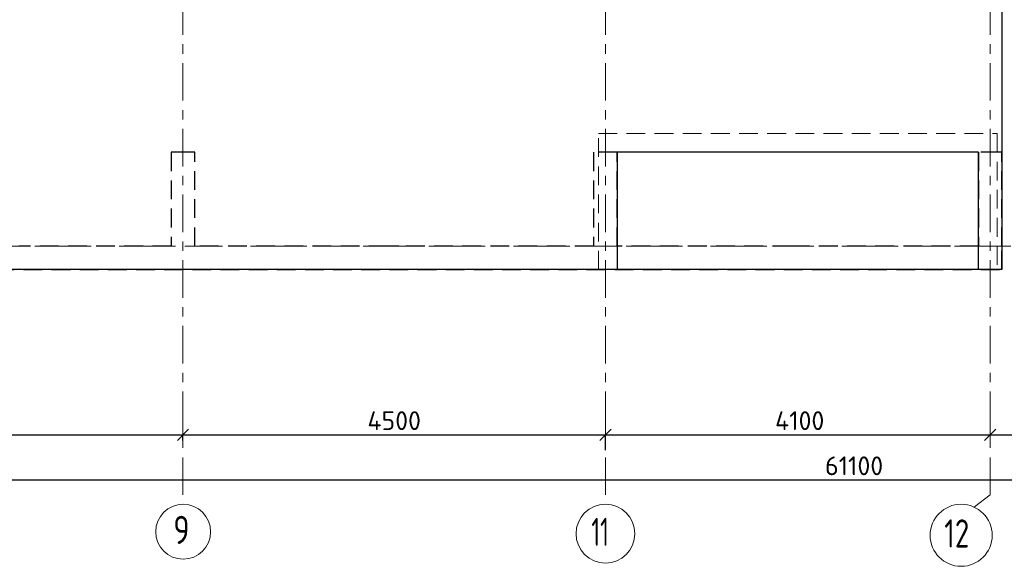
# Model space of a CAD drawing. Header units: metres. Extents: x -38 to 85, y -15 to 19.
# Tile 21 of 93: x 22.21 to 32.7, y -3.41 to 2.41. Entities that reach past the tile are written whole.
import ezdxf

# ---------------------------------------------------------------- set-up
doc = ezdxf.new("R2010")
doc.units = ezdxf.units.M
doc.header["$PDMODE"] = 65
for name, pattern in [('______11', [0.5, 0.4, -0.05, 0, -0.05]), ('______2', [0.27, 0.2, -0.07]), ('______5', [1.1, 0.8, -0.1, 0.1, -0.1])]:
    doc.linetypes.add(name, pattern=pattern)
for name, color, linetype, lineweight in [('XR$2$Осевая линия (1)', 7, '______5', 13), ('XR$2$Размерная линия (1)', 7, 'Continuous', 13), ('XR$3$Перекрытие (1)', 7, 'Continuous', 35), ('XR$3$Перекрытие (2)', 7, 'Continuous', 35), ('XR$5$Стена (1)', 7, 'Continuous', 35)]:
    doc.layers.add(name, color=color, linetype=linetype, lineweight=lineweight)
doc.styles.add('ISOCPEUR', font='txt')
doc.dimstyles.new('DIMSTYLE_3', dxfattribs={"dimtxt": 0.2, "dimasz": 0.2, "dimexe": 0, "dimexo": 0, "dimgap": 0.1, "dimtad": 2, "dimdec": 0, "dimlfac": 1000, "dimrnd": 5, "dimzin": 12, "dimdsep": 46, "dimtxsty": 'ISOCPEUR', "dimblk1": 'ALL_ML_STRICH', "dimblk2": 'ALL_ML_STRICH', "dimsah": 1, "dimcen": 0, "dimclrd": 7, "dimclre": 256, "dimclrt": 7, "dimadec": 0, "dimazin": 0, "dimtfac": 1, "dimtdec": 0, "dimtix": 1, "dimtmove": 2, "dimatfit": 3, "dimfxl": 0, "dimtzin": 0, "dimlwd": 0, "dimlwe": -3, "dimarcsym": 0})
doc.dimstyles.new('DIMSTYLE_4', dxfattribs={"dimtxt": 0.2, "dimasz": 0.2, "dimexe": 0, "dimexo": 0, "dimgap": 0.1, "dimtad": 0, "dimdec": 0, "dimlfac": 1000, "dimrnd": 5, "dimzin": 12, "dimdsep": 46, "dimtxsty": 'ISOCPEUR', "dimblk1": 'ALL_ML_STRICH', "dimblk2": 'ALL_ML_STRICH', "dimsah": 1, "dimcen": 0, "dimclrd": 7, "dimclre": 256, "dimclrt": 7, "dimadec": 0, "dimazin": 0, "dimtfac": 1, "dimtdec": 0, "dimtix": 1, "dimtmove": 2, "dimatfit": 3, "dimfxl": 0, "dimtvp": 1.2, "dimtzin": 0, "dimlwd": 0, "dimlwe": -3, "dimarcsym": 0})

# ---------------------------------------------------------------- blocks, each defined once
blk = doc.blocks.new('ALL_ML_STRICH')
at = {"color": 0, "linetype": 'ByBlock', "lineweight": -2}
for p, q in [((-1, 0), (0.5, 0)), ((-0.3, -0.3), (0.3, 0.3)), ((0, -0.5), (0, 0.5))]:
    blk.add_line(p, q, dxfattribs=at)
blk = doc.blocks.new('*D9')
at = {"layer": 'DEFPOINTS', "color": 7, "linetype": 'Continuous', "lineweight": 13, "transparency": 33554687}
for p in [(19.45, -2.009), (23.95, -2.051), (19.45, -2.137)]:
    blk.add_point(p, dxfattribs=at)
at = {"layer": 'XR$2$Размерная линия (1)', "color": 9, "linetype": 'Continuous', "lineweight": -2, "true_color": 0xc7c7c7, "transparency": 33554687}
for p, q in [((19.45, -2.157), (19.45, -2.009)), ((23.95, -2.071), (23.95, -2.009))]:
    blk.add_line(p, q, dxfattribs=at)
at = {"layer": 'XR$2$Размерная линия (1)', "color": 7, "linetype": 'Continuous', "lineweight": -2, "transparency": 33554687}
blk.add_line((19.45, -2.009), (23.95, -2.009), dxfattribs=at)
at = {"layer": 'XR$2$Размерная линия (1)', "color": 7, "linetype": 'Continuous', "lineweight": 13, "transparency": 33554687, "xscale": 0.2, "yscale": 0.2, "zscale": 0.2, "rotation": 180}
blk.add_blockref('ALL_ML_STRICH', (19.45, -2.009), dxfattribs=at)
at = {"layer": 'XR$2$Размерная линия (1)', "color": 7, "linetype": 'Continuous', "lineweight": 13, "transparency": 33554687, "xscale": 0.2, "yscale": 0.2, "zscale": 0.2}
blk.add_blockref('ALL_ML_STRICH', (23.95, -2.009), dxfattribs=at)
at = {"layer": 'XR$2$Размерная линия (1)', "color": 7, "linetype": 'Continuous', "lineweight": 13, "transparency": 33554687, "insert": (21.7, -1.859), "char_height": 0.2, "width": 0.8, "attachment_point": 5, "style": 'ISOCPEUR'}
blk.add_mtext('\\A1;{4500}', dxfattribs=at)
blk = doc.blocks.new('*D10')
at = {"layer": 'DEFPOINTS', "color": 7, "linetype": 'Continuous', "lineweight": 13, "transparency": 33554687}
for p in [(23.95, -2.009), (23.95, -2.051), (28.45, -2.153)]:
    blk.add_point(p, dxfattribs=at)
at = {"layer": 'XR$2$Размерная линия (1)', "color": 9, "linetype": 'Continuous', "lineweight": -2, "true_color": 0xc7c7c7, "transparency": 33554687}
for p, q in [((23.95, -2.071), (23.95, -2.009)), ((28.45, -2.173), (28.45, -2.009))]:
    blk.add_line(p, q, dxfattribs=at)
at = {"layer": 'XR$2$Размерная линия (1)', "color": 7, "linetype": 'Continuous', "lineweight": -2, "transparency": 33554687}
blk.add_line((23.95, -2.009), (28.45, -2.009), dxfattribs=at)
at = {"layer": 'XR$2$Размерная линия (1)', "color": 7, "linetype": 'Continuous', "lineweight": 13, "transparency": 33554687, "xscale": 0.2, "yscale": 0.2, "zscale": 0.2, "rotation": 180}
blk.add_blockref('ALL_ML_STRICH', (23.95, -2.009), dxfattribs=at)
at = {"layer": 'XR$2$Размерная линия (1)', "color": 7, "linetype": 'Continuous', "lineweight": 13, "transparency": 33554687, "xscale": 0.2, "yscale": 0.2, "zscale": 0.2}
blk.add_blockref('ALL_ML_STRICH', (28.45, -2.009), dxfattribs=at)
at = {"layer": 'XR$2$Размерная линия (1)', "color": 7, "linetype": 'Continuous', "lineweight": 13, "transparency": 33554687, "insert": (26.2, -1.859), "char_height": 0.2, "width": 0.8, "attachment_point": 5, "style": 'ISOCPEUR'}
blk.add_mtext('\\A1;{4500}', dxfattribs=at)
blk = doc.blocks.new('*D11')
at = {"layer": 'DEFPOINTS', "color": 7, "linetype": 'Continuous', "lineweight": 13, "transparency": 33554687}
for p in [(28.45, -2.009), (32.55, -2.002), (28.45, -2.153)]:
    blk.add_point(p, dxfattribs=at)
at = {"layer": 'XR$2$Размерная линия (1)', "color": 9, "linetype": 'Continuous', "lineweight": -2, "true_color": 0xc7c7c7, "transparency": 33554687}
for p, q in [((28.45, -2.173), (28.45, -2.009)), ((32.55, -2.022), (32.55, -2.009))]:
    blk.add_line(p, q, dxfattribs=at)
at = {"layer": 'XR$2$Размерная линия (1)', "color": 7, "linetype": 'Continuous', "lineweight": -2, "transparency": 33554687}
blk.add_line((28.45, -2.009), (32.55, -2.009), dxfattribs=at)
at = {"layer": 'XR$2$Размерная линия (1)', "color": 7, "linetype": 'Continuous', "lineweight": 13, "transparency": 33554687, "xscale": 0.2, "yscale": 0.2, "zscale": 0.2, "rotation": 180}
blk.add_blockref('ALL_ML_STRICH', (28.45, -2.009), dxfattribs=at)
at = {"layer": 'XR$2$Размерная линия (1)', "color": 7, "linetype": 'Continuous', "lineweight": 13, "transparency": 33554687, "xscale": 0.2, "yscale": 0.2, "zscale": 0.2}
blk.add_blockref('ALL_ML_STRICH', (32.55, -2.009), dxfattribs=at)
at = {"layer": 'XR$2$Размерная линия (1)', "color": 7, "linetype": 'Continuous', "lineweight": 13, "transparency": 33554687, "insert": (30.52, -1.859), "char_height": 0.2, "width": 0.8, "attachment_point": 5, "style": 'ISOCPEUR'}
blk.add_mtext('\\A1;{4100}', dxfattribs=at)
blk = doc.blocks.new('*D12')
at = {"layer": 'DEFPOINTS', "color": 7, "linetype": 'Continuous', "lineweight": 13, "transparency": 33554687}
for p in [(32.85, -1.958), (32.55, -2.002), (32.55, -2.009)]:
    blk.add_point(p, dxfattribs=at)
at = {"layer": 'XR$2$Размерная линия (1)', "color": 9, "linetype": 'Continuous', "lineweight": -2, "true_color": 0xc7c7c7, "transparency": 33554687}
for p, q in [((32.85, -1.978), (32.85, -2.009)), ((32.55, -2.022), (32.55, -2.009))]:
    blk.add_line(p, q, dxfattribs=at)
at = {"layer": 'XR$2$Размерная линия (1)', "color": 7, "linetype": 'Continuous', "lineweight": -2, "transparency": 33554687}
blk.add_line((32.55, -2.009), (32.85, -2.009), dxfattribs=at)
at = {"layer": 'XR$2$Размерная линия (1)', "color": 7, "linetype": 'Continuous', "lineweight": 13, "transparency": 33554687, "xscale": 0.2, "yscale": 0.2, "zscale": 0.2, "rotation": 180}
blk.add_blockref('ALL_ML_STRICH', (32.55, -2.009), dxfattribs=at)
at = {"layer": 'XR$2$Размерная линия (1)', "color": 7, "linetype": 'Continuous', "lineweight": 13, "transparency": 33554687, "xscale": 0.2, "yscale": 0.2, "zscale": 0.2}
blk.add_blockref('ALL_ML_STRICH', (32.85, -2.009), dxfattribs=at)
at = {"layer": 'XR$2$Размерная линия (1)', "color": 7, "linetype": 'Continuous', "lineweight": 13, "transparency": 33554687, "insert": (33.126, -2.186), "char_height": 0.2, "width": 0.6, "attachment_point": 5, "style": 'ISOCPEUR'}
blk.add_mtext('\\A1;{300}', dxfattribs=at)
blk = doc.blocks.new('*D18')
at = {"layer": 'DEFPOINTS', "color": 7, "linetype": 'Continuous', "lineweight": 13, "transparency": 33554687}
for p in [(0.5, -2.363), (61.6, -2.4), (0.5, -2.49)]:
    blk.add_point(p, dxfattribs=at)
at = {"layer": 'XR$2$Размерная линия (1)', "color": 9, "linetype": 'Continuous', "lineweight": -2, "true_color": 0xc7c7c7, "transparency": 33554687}
for p, q in [((0.5, -2.383), (0.5, -2.49)), ((61.6, -2.42), (61.6, -2.49))]:
    blk.add_line(p, q, dxfattribs=at)
at = {"layer": 'XR$2$Размерная линия (1)', "color": 7, "linetype": 'Continuous', "lineweight": -2, "transparency": 33554687}
blk.add_line((0.5, -2.49), (61.6, -2.49), dxfattribs=at)
at = {"layer": 'XR$2$Размерная линия (1)', "color": 7, "linetype": 'Continuous', "lineweight": 13, "transparency": 33554687, "xscale": 0.2, "yscale": 0.2, "zscale": 0.2, "rotation": 180}
blk.add_blockref('ALL_ML_STRICH', (0.5, -2.49), dxfattribs=at)
at = {"layer": 'XR$2$Размерная линия (1)', "color": 7, "linetype": 'Continuous', "lineweight": 13, "transparency": 33554687, "xscale": 0.2, "yscale": 0.2, "zscale": 0.2}
blk.add_blockref('ALL_ML_STRICH', (61.6, -2.49), dxfattribs=at)
at = {"layer": 'XR$2$Размерная линия (1)', "color": 7, "linetype": 'Continuous', "lineweight": 13, "transparency": 33554687, "insert": (31.1, -2.34), "char_height": 0.2, "width": 1, "attachment_point": 5, "style": 'ISOCPEUR'}
blk.add_mtext('\\A1;{61100}', dxfattribs=at)

msp = doc.modelspace()

# ---------------------------------------------------------------- linework, layer by layer
at = {"layer": 'XR$2$Осевая линия (1)', "color": 253, "linetype": '______11', "lineweight": 13, "true_color": 0xa0a0a0, "transparency": 33554687}
for p, q in [((32.55, -2.65), (32.55, 18.35)), ((28.45, -2.65), (28.45, 8.92)), ((23.95, -2.65), (23.95, 8.13)), ((-2.63, 0), (62.6, 0)), ((32.3812, -2.7757), (32.55, -2.65))]:
    msp.add_line(p, q, dxfattribs=at)
at = {"layer": 'XR$2$Осевая линия (1)', "color": 7, "linetype": 'Continuous', "lineweight": 13, "transparency": 33554687}
for centre, radius in [((23.9524, -3.0419), 0.2924), ((28.4509, -3.0629), 0.3134), ((32.2404, -3.0799), 0.3304)]:
    msp.add_circle(centre, radius, dxfattribs=at)
at = {"layer": 'XR$3$Перекрытие (1)', "color": 7, "linetype": 'Continuous', "lineweight": 25, "transparency": 33554687}
for p, q in [((32.675, 16.65), (32.675, -0.25)), ((28.575, 1), (28.575, -0.25)), ((32.425, 1), (28.575, 1)), ((32.425, -0.25), (32.425, 1)), ((28.575, -0.25), (21.95, -0.25)), ((32.675, -0.25), (32.425, -0.25))]:
    msp.add_line(p, q, dxfattribs=at)
at = {"layer": 'XR$3$Перекрытие (2)', "color": 7, "linetype": '______2', "lineweight": 18, "transparency": 33554687}
for p, q in [((28.375, -0.25), (28.375, 1.2)), ((28.375, 1.2), (32.625, 1.2)), ((32.625, 1.2), (32.625, -0.25))]:
    msp.add_line(p, q, dxfattribs=at)
at = {"layer": 'XR$3$Перекрытие (2)', "color": 7, "linetype": 'Continuous', "lineweight": 25, "transparency": 33554687}
msp.add_line((32.425, -0.25), (28.375, -0.25), dxfattribs=at)
at = {"layer": 'XR$5$Стена (1)', "color": 253, "linetype": '______2', "lineweight": -3, "true_color": 0xa0a0a0, "transparency": 33554687}
for p, q in [((23.995, 1), (23.825, 1)), ((23.825, 1), (23.825, 0)), ((24.075, 1), (23.995, 1)), ((24.075, 0), (24.075, 1)), ((28.575, 1), (28.325, 1)), ((28.325, 1), (28.325, 0)), ((28.575, 1), (28.495, 1)), ((28.575, 0), (28.575, 1)), ((32.425, 1), (32.425, 0)), ((32.675, 1), (32.425, 1)), ((32.53, 1), (32.45, 1)), ((32.675, 0), (32.675, 1)), ((23.825, 0), (22.2002, 0)), ((26.13, 0), (24.075, 0)), ((26.25, 0), (26.13, 0)), ((28.325, 0), (26.25, 0)), ((30.43, 0), (28.575, 0)), ((30.55, 0), (30.43, 0)), ((32.425, 0), (30.55, 0)), ((32.675, -0.25), (32.675, 0)), ((19.55, -0.25), (32.675, -0.25))]:
    msp.add_line(p, q, dxfattribs=at)

# ---------------------------------------------------------------- texts
at = {"layer": 'XR$2$Осевая линия (1)', "color": 7, "linetype": 'Continuous', "lineweight": 13, "transparency": 33554687, "char_height": 0.3, "attachment_point": 7, "style": 'ISOCPEUR'}
for s, insert, width in [('\\W0.78;9', (23.8474, -3.1724), 0.326407), ('\\W0.62;11', (28.3009, -3.1934), 0.39375), ('\\W0.75;12', (32.0604, -3.2104), 0.472281)]:
    msp.add_mtext(s, dxfattribs=dict(at, insert=insert, width=width))

# ---------------------------------------------------------------- dimensions: what is measured, and where the dimension line sits
at = {"layer": 'XR$2$Размерная линия (1)', "color": 7, "linetype": 'Continuous', "lineweight": 13, "transparency": 33554687}
for base, p1, p2, dimstyle, picture, middle in [((23.95, -2.009), (19.45, -2.1575), (23.95, -2.0708), 'DIMSTYLE_3', '*D9', (21.7, -1.859)), ((28.45, -2.009), (23.95, -2.0708), (28.45, -2.1733), 'DIMSTYLE_3', '*D10', (26.2, -1.859)), ((32.55, -2.009), (28.45, -2.1733), (32.55, -2.0216), 'DIMSTYLE_3', '*D11', (30.52, -1.859)), ((32.85, -2.009), (32.55, -2.0216), (32.85, -1.9782), 'DIMSTYLE_4', '*D12', (33.1259, -2.1862)), ((61.6, -2.4901), (0.5, -2.3833), (61.6, -2.4201), 'DIMSTYLE_3', '*D18', (31.1, -2.3401))]:
    dim = msp.add_linear_dim(base=base, p1=p1, p2=p2, dimstyle=dimstyle, override={"dimpost": '<>', "dimclrd": 7, "dimclre": 9, "dimclrt": 7, "dimlwd": 0, "dimlwe": 65533}, dxfattribs=at)
    dim.commit()
    dim.dimension.update_dxf_attribs({"geometry": picture, "text_midpoint": middle, "dimtype": 160})

doc.saveas('drawing.dxf')
